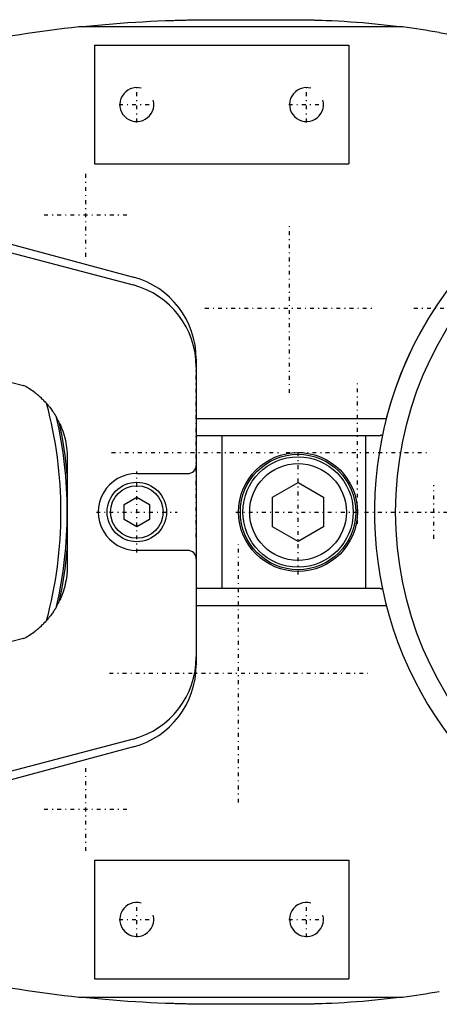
# Model space of a CAD drawing. Extents: x -344 to 171, y -70 to 70.
# Tile 2 of 4: x -256 to -206, y -58 to 58. Entities that reach past the tile are written whole.
import ezdxf

# ---------------------------------------------------------------- set-up
doc = ezdxf.new("R2010")
doc.units = 0
doc.linetypes.add('CENTER', pattern=[1.5, 0.45, -0.5, 0.05, -0.5])
for name, color, linetype in [('AM_0', 7, 'CONTINUOUS'), ('AM_10', 7, 'CONTINUOUS'), ('AM_7', 7, 'CENTER')]:
    doc.layers.add(name, color=color, linetype=linetype)

msp = doc.modelspace()

# ---------------------------------------------------------------- linework, layer by layer
at = {"layer": 'AM_0', "color": 7, "linetype": 'CONTINUOUS'}
for p, q in [((-210.69, 57.14), (-248.83, 57.14)), ((-232.83, 58), (-223.73, 58)), ((-206.35, 56.48), (-139.87, 44.73)), ((-247, 55), (-247, 41)), ((-247, 55), (-217, 55)), ((-217, 55), (-217, 41)), ((-247, 41), (-217, 41)), ((-289.22, 40.23), (-242.41, 27.68)), ((-289.65, 39.22), (-242.45, 26.75)), ((-276.46, 20.17), (-255.34, 14.91)), ((-235, 18.02), (-235, -18.02)), ((-235, 11), (-212.6, 11)), ((-235, 9), (-213.7, 9)), ((-232, 9), (-232, -9)), ((-215, -9), (-215, 9)), ((-250.19, 6.34), (-250.19, -6.34)), ((-241.99, 4.54), (-236, 4.53)), ((-226, 1.73), (-223, 3.46)), ((-223, 3.46), (-220, 1.73)), ((-243.5, 0.87), (-242, 1.73)), ((-242, 1.73), (-240.5, 0.87)), ((-226, -1.73), (-226, 1.73)), ((-220, 1.73), (-220, -1.73)), ((-243.5, -0.87), (-243.5, 0.87)), ((-240.5, 0.87), (-240.5, -0.87)), ((-242, -1.73), (-243.5, -0.87)), ((-240.5, -0.87), (-242, -1.73)), ((-223, -3.46), (-226, -1.73)), ((-220, -1.73), (-223, -3.46)), ((-236, -4.53), (-241.99, -4.54)), ((-213.7, -9), (-235, -9)), ((-235, -11), (-212.6, -11)), ((-255.34, -14.91), (-276.46, -20.17)), ((-242.45, -26.75), (-289.65, -39.22)), ((-242.41, -27.68), (-289.22, -40.23)), ((-247, -41), (-247, -55)), ((-247, -41), (-217, -41)), ((-217, -41), (-217, -55)), ((-247, -55), (-217, -55)), ((-248.83, -57.14), (-210.69, -57.14)), ((-223.73, -58), (-232.83, -58))]:
    msp.add_line(p, q, dxfattribs=at)
for points in [[(-248.83, 57.14, 0), (-246.17, 57.41, 0), (-243.06, 57.65, 0), (-242.17, 57.71, 0), (-241.28, 57.76, 0), (-240.84, 57.79, 0), (-240.39, 57.81, 0), (-239.51, 57.85, 0), (-238.62, 57.89, 0), (-238.1, 57.91, 0), (-237.95, 57.91, 0), (-237.8, 57.92, 0), (-237.73, 57.92, 0), (-237.65, 57.92, 0), (-237.5, 57.93, 0), (-237.36, 57.93, 0), (-237.21, 57.94, 0), (-237.06, 57.94, 0), (-236.91, 57.94, 0), (-236.84, 57.95, 0), (-236.76, 57.95, 0), (-236.61, 57.95, 0), (-236.47, 57.96, 0), (-236.32, 57.96, 0), (-236.17, 57.96, 0), (-236.02, 57.97, 0), (-235.95, 57.97, 0), (-235.87, 57.97, 0), (-235.72, 57.97, 0), (-235.58, 57.97, 0), (-235.5, 57.98, 0), (-235.43, 57.98, 0), (-235.28, 57.98, 0), (-235.13, 57.98, 0), (-235.06, 57.98, 0), (-234.98, 57.98, 0), (-234.83, 57.99, 0), (-234.68, 57.99, 0), (-234.54, 57.99, 0), (-234.39, 57.99, 0), (-234.24, 57.99, 0), (-234.17, 57.99, 0), (-234.09, 57.99, 0), (-233.94, 58, 0), (-233.79, 58, 0), (-233.65, 58, 0), (-233.5, 58, 0), (-233.35, 58, 0), (-233.28, 58, 0), (-233.2, 58, 0), (-233.05, 58, 0), (-232.9, 58, 0), (-232.83, 58, 0)], [(-223.73, 58, 0), (-223.67, 58, 0), (-223.55, 58, 0), (-223.43, 58, 0), (-223.37, 58, 0), (-223.31, 58, 0), (-223.19, 58, 0), (-223.06, 58, 0), (-222.94, 58, 0), (-222.82, 58, 0), (-222.7, 57.99, 0), (-222.64, 57.99, 0), (-222.58, 57.99, 0), (-222.46, 57.99, 0), (-222.34, 57.99, 0), (-222.22, 57.99, 0), (-222.1, 57.99, 0), (-221.97, 57.98, 0), (-221.91, 57.98, 0), (-221.85, 57.98, 0), (-221.73, 57.98, 0), (-221.61, 57.98, 0), (-221.55, 57.98, 0), (-221.49, 57.97, 0), (-221.37, 57.97, 0), (-221.25, 57.97, 0), (-221.19, 57.97, 0), (-221.13, 57.97, 0), (-221.01, 57.96, 0), (-220.88, 57.96, 0), (-220.76, 57.96, 0), (-220.64, 57.95, 0), (-220.52, 57.95, 0), (-220.46, 57.95, 0), (-220.4, 57.94, 0), (-220.28, 57.94, 0), (-220.16, 57.94, 0), (-219.73, 57.92, 0), (-219.01, 57.89, 0), (-218.28, 57.85, 0), (-217.56, 57.81, 0), (-217.2, 57.79, 0), (-216.83, 57.76, 0), (-216.11, 57.71, 0), (-215.38, 57.65, 0), (-212.85, 57.41, 0), (-210.69, 57.14, 0)], [(-252.63, 12.78, 0), (-252.7, 12.85, 0), (-252.83, 12.99, 0), (-252.97, 13.14, 0), (-253.04, 13.21, 0), (-253.11, 13.27, 0), (-253.25, 13.41, 0), (-253.39, 13.54, 0), (-253.54, 13.67, 0), (-253.69, 13.8, 0), (-253.83, 13.92, 0), (-253.91, 13.98, 0), (-253.99, 14.04, 0), (-254.14, 14.15, 0), (-254.3, 14.26, 0), (-254.45, 14.37, 0), (-254.61, 14.48, 0), (-254.77, 14.58, 0), (-254.85, 14.63, 0), (-254.93, 14.68, 0), (-255.09, 14.77, 0), (-255.26, 14.86, 0), (-255.34, 14.91, 0)], [(-252.63, 12.78, 0), (-252.58, 12.72, 0), (-252.47, 12.59, 0), (-252.37, 12.47, 0), (-252.32, 12.41, 0), (-252.27, 12.35, 0), (-252.18, 12.23, 0), (-252.1, 12.11, 0), (-252.01, 12, 0), (-251.94, 11.89, 0), (-251.87, 11.79, 0), (-251.83, 11.74, 0), (-251.8, 11.69, 0), (-251.74, 11.6, 0), (-251.69, 11.52, 0), (-251.64, 11.44, 0), (-251.61, 11.39, 0), (-251.6, 11.38, 0), (-251.6, 11.37, 0), (-251.59, 11.36, 0), (-251.59, 11.36, 0), (-251.58, 11.35, 0), (-251.58, 11.34, 0), (-251.57, 11.33, 0), (-251.56, 11.31, 0), (-251.56, 11.3, 0), (-251.55, 11.3, 0), (-251.55, 11.29, 0), (-251.55, 11.29, 0), (-251.54, 11.28, 0), (-251.54, 11.27, 0), (-251.54, 11.27, 0), (-251.53, 11.26, 0), (-251.52, 11.25, 0), (-251.52, 11.24, 0), (-251.52, 11.24, 0), (-251.51, 11.23, 0), (-251.51, 11.22, 0), (-251.5, 11.21, 0), (-251.5, 11.21, 0), (-251.5, 11.2, 0), (-251.49, 11.2, 0), (-251.49, 11.19, 0), (-251.49, 11.18, 0), (-251.48, 11.18, 0), (-251.48, 11.17, 0), (-251.48, 11.17, 0), (-251.47, 11.16, 0), (-251.47, 11.16, 0), (-251.47, 11.16, 0), (-251.47, 11.15, 0), (-251.47, 11.15, 0), (-251.47, 11.15, 0)], [(-251.1, 10.44, 0), (-251.16, 10.57, 0), (-251.29, 10.82, 0), (-251.41, 11.04, 0), (-251.47, 11.15, 0)], [(-251.1, 10.44, 0), (-251.1, 10.44, 0), (-251.1, 10.43, 0), (-251.1, 10.43, 0), (-251.1, 10.43, 0), (-251.1, 10.43, 0), (-251.1, 10.43, 0), (-251.1, 10.43, 0), (-251.1, 10.43, 0), (-251.09, 10.43, 0), (-251.09, 10.43, 0), (-251.09, 10.43, 0), (-251.09, 10.42, 0), (-251.09, 10.42, 0), (-251.09, 10.42, 0), (-251.09, 10.42, 0), (-251.09, 10.42, 0), (-251.09, 10.42, 0), (-251.09, 10.42, 0), (-251.09, 10.41, 0), (-251.09, 10.41, 0), (-251.09, 10.41, 0), (-251.09, 10.41, 0), (-251.08, 10.4, 0), (-251.08, 10.39, 0), (-251.07, 10.38, 0), (-251.07, 10.37, 0), (-251.06, 10.35, 0), (-251.05, 10.34, 0), (-251.05, 10.33, 0), (-251.05, 10.32, 0), (-251.04, 10.3, 0), (-251.03, 10.29, 0), (-251.02, 10.27, 0), (-251.01, 10.25, 0), (-251.01, 10.23, 0), (-251, 10.22, 0), (-251, 10.21, 0), (-250.99, 10.19, 0), (-250.98, 10.17, 0), (-250.97, 10.16, 0), (-250.97, 10.15, 0), (-250.96, 10.12, 0), (-250.95, 10.1, 0), (-250.94, 10.09, 0), (-250.94, 10.08, 0), (-250.93, 10.05, 0), (-250.92, 10.02, 0), (-250.91, 10, 0), (-250.9, 9.97, 0), (-250.88, 9.94, 0), (-250.88, 9.92, 0), (-250.87, 9.91, 0), (-250.86, 9.88, 0), (-250.85, 9.85, 0), (-250.8, 9.73, 0), (-250.72, 9.51, 0), (-250.64, 9.27, 0), (-250.56, 9, 0), (-250.53, 8.86, 0), (-250.49, 8.73, 0), (-250.42, 8.45, 0), (-250.37, 8.17, 0), (-250.32, 7.89, 0), (-250.28, 7.61, 0), (-250.24, 7.33, 0), (-250.23, 7.19, 0), (-250.22, 7.05, 0), (-250.2, 6.76, 0), (-250.19, 6.48, 0), (-250.19, 6.34, 0)], [(-213.7, 9, 0), (-213.67, 9, 0), (-213.62, 9, 0), (-213.57, 9, 0), (-213.55, 9.01, 0), (-213.52, 9.01, 0), (-213.47, 9.01, 0), (-213.43, 9.02, 0), (-213.38, 9.02, 0), (-213.34, 9.03, 0), (-213.3, 9.04, 0), (-213.29, 9.04, 0), (-213.27, 9.05, 0), (-213.23, 9.06, 0), (-213.2, 9.06, 0), (-213.17, 9.07, 0), (-213.14, 9.08, 0), (-213.12, 9.09, 0), (-213.1, 9.09, 0), (-213.09, 9.09, 0), (-213.07, 9.1, 0), (-213.05, 9.11, 0), (-213.05, 9.11, 0)], [(-250.19, -6.34, 0), (-250.19, -6.47, 0), (-250.2, -6.73, 0), (-250.21, -6.99, 0), (-250.22, -7.12, 0), (-250.23, -7.24, 0), (-250.26, -7.5, 0), (-250.3, -7.76, 0), (-250.34, -8.02, 0), (-250.39, -8.27, 0), (-250.44, -8.53, 0), (-250.47, -8.65, 0), (-250.5, -8.78, 0), (-250.57, -9.03, 0), (-250.65, -9.27, 0), (-250.72, -9.51, 0), (-250.8, -9.72, 0), (-250.84, -9.83, 0), (-250.85, -9.86, 0), (-250.87, -9.89, 0), (-250.87, -9.91, 0), (-250.88, -9.92, 0), (-250.89, -9.95, 0), (-250.9, -9.98, 0), (-250.9, -9.99, 0), (-250.91, -10, 0), (-250.92, -10.03, 0), (-250.93, -10.06, 0), (-250.94, -10.07, 0), (-250.94, -10.08, 0), (-250.95, -10.11, 0), (-250.96, -10.13, 0), (-250.98, -10.16, 0), (-250.99, -10.19, 0), (-251, -10.22, 0), (-251.01, -10.23, 0), (-251.01, -10.25, 0), (-251.03, -10.28, 0), (-251.04, -10.3, 0), (-251.05, -10.33, 0), (-251.06, -10.35, 0), (-251.06, -10.35, 0), (-251.06, -10.35, 0), (-251.06, -10.36, 0), (-251.06, -10.36, 0), (-251.06, -10.36, 0), (-251.07, -10.37, 0), (-251.07, -10.37, 0), (-251.07, -10.37, 0), (-251.07, -10.38, 0), (-251.07, -10.38, 0), (-251.07, -10.38, 0), (-251.07, -10.38, 0), (-251.08, -10.39, 0), (-251.08, -10.39, 0), (-251.08, -10.39, 0), (-251.08, -10.39, 0), (-251.08, -10.4, 0), (-251.08, -10.4, 0), (-251.08, -10.4, 0), (-251.08, -10.4, 0), (-251.09, -10.41, 0), (-251.09, -10.41, 0), (-251.09, -10.41, 0), (-251.09, -10.42, 0), (-251.09, -10.42, 0), (-251.09, -10.42, 0), (-251.09, -10.42, 0), (-251.09, -10.42, 0), (-251.09, -10.43, 0), (-251.09, -10.43, 0), (-251.1, -10.43, 0), (-251.1, -10.43, 0), (-251.1, -10.43, 0), (-251.1, -10.43, 0), (-251.1, -10.44, 0), (-251.1, -10.44, 0)], [(-213.05, -9.11, 0), (-213.05, -9.11, 0), (-213.07, -9.1, 0), (-213.09, -9.09, 0), (-213.1, -9.09, 0), (-213.12, -9.09, 0), (-213.14, -9.08, 0), (-213.17, -9.07, 0), (-213.2, -9.06, 0), (-213.23, -9.06, 0), (-213.27, -9.05, 0), (-213.29, -9.04, 0), (-213.3, -9.04, 0), (-213.34, -9.03, 0), (-213.38, -9.03, 0), (-213.43, -9.02, 0), (-213.47, -9.01, 0), (-213.52, -9.01, 0), (-213.55, -9.01, 0), (-213.57, -9, 0), (-213.62, -9, 0), (-213.67, -9, 0), (-213.7, -9, 0)], [(-251.47, -11.15, 0), (-251.41, -11.04, 0), (-251.29, -10.82, 0), (-251.16, -10.57, 0), (-251.1, -10.44, 0)], [(-251.47, -11.15, 0), (-251.47, -11.15, 0), (-251.47, -11.15, 0), (-251.47, -11.16, 0), (-251.47, -11.16, 0), (-251.47, -11.16, 0), (-251.48, -11.17, 0), (-251.48, -11.17, 0), (-251.48, -11.18, 0), (-251.49, -11.19, 0), (-251.49, -11.19, 0), (-251.49, -11.2, 0), (-251.5, -11.2, 0), (-251.5, -11.21, 0), (-251.51, -11.22, 0), (-251.51, -11.23, 0), (-251.52, -11.23, 0), (-251.52, -11.24, 0), (-251.52, -11.25, 0), (-251.53, -11.25, 0), (-251.53, -11.26, 0), (-251.54, -11.27, 0), (-251.54, -11.28, 0), (-251.54, -11.28, 0), (-251.55, -11.29, 0), (-251.56, -11.3, 0), (-251.56, -11.31, 0), (-251.56, -11.31, 0), (-251.57, -11.32, 0), (-251.57, -11.33, 0), (-251.58, -11.34, 0), (-251.59, -11.35, 0), (-251.59, -11.36, 0), (-251.6, -11.37, 0), (-251.6, -11.38, 0), (-251.61, -11.39, 0), (-251.61, -11.4, 0), (-251.64, -11.44, 0), (-251.69, -11.52, 0), (-251.75, -11.61, 0), (-251.8, -11.7, 0), (-251.84, -11.74, 0), (-251.87, -11.79, 0), (-251.94, -11.9, 0), (-252.02, -12, 0), (-252.1, -12.12, 0), (-252.18, -12.23, 0), (-252.28, -12.35, 0), (-252.32, -12.41, 0), (-252.37, -12.47, 0), (-252.47, -12.59, 0), (-252.58, -12.72, 0), (-252.63, -12.78, 0)], [(-255.34, -14.91, 0), (-255.26, -14.86, 0), (-255.09, -14.77, 0), (-254.93, -14.68, 0), (-254.85, -14.63, 0), (-254.77, -14.58, 0), (-254.61, -14.48, 0), (-254.45, -14.37, 0), (-254.3, -14.26, 0), (-254.14, -14.15, 0), (-253.99, -14.04, 0), (-253.91, -13.98, 0), (-253.83, -13.92, 0), (-253.69, -13.8, 0), (-253.54, -13.67, 0), (-253.39, -13.54, 0), (-253.25, -13.41, 0), (-253.11, -13.27, 0), (-253.04, -13.21, 0), (-252.97, -13.14, 0), (-252.83, -12.99, 0), (-252.7, -12.85, 0), (-252.63, -12.78, 0)], [(-232.83, -58, 0), (-232.9, -58, 0), (-233.05, -58, 0), (-233.2, -58, 0), (-233.28, -58, 0), (-233.35, -58, 0), (-233.5, -58, 0), (-233.65, -58, 0), (-233.79, -58, 0), (-233.94, -58, 0), (-234.09, -57.99, 0), (-234.17, -57.99, 0), (-234.24, -57.99, 0), (-234.39, -57.99, 0), (-234.54, -57.99, 0), (-234.68, -57.99, 0), (-234.83, -57.99, 0), (-234.98, -57.98, 0), (-235.06, -57.98, 0), (-235.13, -57.98, 0), (-235.28, -57.98, 0), (-235.43, -57.98, 0), (-235.5, -57.98, 0), (-235.58, -57.97, 0), (-235.72, -57.97, 0), (-235.87, -57.97, 0), (-235.95, -57.97, 0), (-236.02, -57.97, 0), (-236.17, -57.96, 0), (-236.32, -57.96, 0), (-236.47, -57.96, 0), (-236.61, -57.95, 0), (-236.76, -57.95, 0), (-236.84, -57.95, 0), (-236.91, -57.94, 0), (-237.06, -57.94, 0), (-237.21, -57.94, 0), (-237.36, -57.93, 0), (-237.5, -57.93, 0), (-237.65, -57.92, 0), (-237.73, -57.92, 0), (-237.8, -57.92, 0), (-237.95, -57.91, 0), (-238.1, -57.91, 0), (-238.62, -57.89, 0), (-239.51, -57.85, 0), (-240.39, -57.81, 0), (-240.84, -57.79, 0), (-241.28, -57.76, 0), (-242.17, -57.71, 0), (-243.06, -57.65, 0), (-243.95, -57.59, 0), (-244.84, -57.52, 0), (-245.72, -57.44, 0), (-246.17, -57.41, 0), (-246.61, -57.37, 0), (-247.5, -57.28, 0), (-248.38, -57.19, 0), (-248.83, -57.14, 0)], [(-210.69, -57.14, 0), (-212.85, -57.41, 0), (-215.38, -57.65, 0), (-216.11, -57.71, 0), (-216.83, -57.76, 0), (-217.2, -57.79, 0), (-217.56, -57.81, 0), (-218.28, -57.85, 0), (-219.01, -57.89, 0), (-219.73, -57.92, 0), (-220.16, -57.94, 0), (-220.28, -57.94, 0), (-220.4, -57.94, 0), (-220.46, -57.95, 0), (-220.52, -57.95, 0), (-220.64, -57.95, 0), (-220.76, -57.96, 0), (-220.88, -57.96, 0), (-221.01, -57.96, 0), (-221.13, -57.97, 0), (-221.19, -57.97, 0), (-221.25, -57.97, 0), (-221.37, -57.97, 0), (-221.49, -57.97, 0), (-221.55, -57.98, 0), (-221.61, -57.98, 0), (-221.73, -57.98, 0), (-221.85, -57.98, 0), (-221.91, -57.98, 0), (-221.97, -57.98, 0), (-222.1, -57.99, 0), (-222.22, -57.99, 0), (-222.34, -57.99, 0), (-222.46, -57.99, 0), (-222.58, -57.99, 0), (-222.64, -57.99, 0), (-222.7, -57.99, 0), (-222.82, -58, 0), (-222.94, -58, 0), (-223.06, -58, 0), (-223.19, -58, 0), (-223.31, -58, 0), (-223.37, -58, 0), (-223.43, -58, 0), (-223.55, -58, 0), (-223.67, -58, 0), (-223.73, -58, 0)]]:
    msp.add_polyline3d(points, dxfattribs=at)
for centre, radius in [((-170, 0), 41.5), ((-223, 0), 7), ((-223, 0), 6.8), ((-223, 0), 6.5), ((-223, 0), 5.7), ((-242, 0), 3.5), ((-242, 0), 3.1)]:
    msp.add_circle(centre, radius, dxfattribs=at)
for centre, radius, start, end in [((-232.83, -92), 150, 96.1215, 106.8188), ((-223.73, -41.86), 99.86, 79.9766, 82.4957), ((-170, 0), 44, 62.4047, 263.0263), ((-170, 0), 44, 90, 165.5225), ((-245, 17.08), 10, 0, 75.2096), ((-245, 18.02), 10, 0, 74.9953), ((-300, 0), 49.06, 344.9033, 15.0967), ((-300, 0), 49.8, 347.0647, 12.9353), ((-300, 0), 50, 5.0672, 12.0471), ((-236, 5.53), 1, 269.9044, 0), ((-242, 0), 4.54, 89.9044, 270.0956), ((-300, 0), 50, 347.9529, 354.9328), ((-236, -5.53), 1, 0, 90.0956), ((-245, -17.08), 10, 284.7904, 0), ((-245, -18.02), 10, 285.0047, 0), ((-232.83, 92), 150, 253.1812, 263.8785), ((-223.73, 41.86), 99.86, 277.5043, 280.0234)]:
    msp.add_arc(centre, radius, start, end, dxfattribs=at)
at = {"layer": 'AM_10', "color": 7, "linetype": 'CONTINUOUS'}
for centre in [(-242, 48), (-222, 48), (-242, -48), (-222, -48)]:
    msp.add_arc(centre, 2, 75, 15, dxfattribs=at)
at = {"layer": 'AM_7', "color": 4, "linetype": 'CENTER'}
for p, q in [((-242, 45.9), (-242, 50.1)), ((-222, 45.9), (-222, 50.1)), ((-244.1, 48), (-239.9, 48)), ((-224.1, 48), (-219.9, 48)), ((-248, 30.08), (-248, 39.92)), ((-252.92, 35), (-243.08, 35)), ((-224, 14.03), (-224, 33.98)), ((-233.97, 24), (-214.03, 24)), ((-209.35, 24), (-194.65, 24)), ((-235, -2.98), (-235, 16.98)), ((-216, -1.4), (-216, 15.4)), ((-244.97, 7), (-225.03, 7)), ((-224.4, 7), (-207.6, 7)), ((-223, -7.35), (-223, 7.35)), ((-242, -4.77), (-242, 4.77)), ((-207, -3.15), (-207, 3.15)), ((-246.77, 0), (-237.23, 0)), ((-215.15, 0), (-124.85, 0)), ((-230.35, 0), (-215.65, 0)), ((-213.57, 0), (-126.42, 0)), ((-230, -34.23), (-230, -3.77)), ((-245.22, -19), (-214.78, -19)), ((-248, -39.92), (-248, -30.08)), ((-252.92, -35), (-243.08, -35)), ((-242, -50.1), (-242, -45.9)), ((-222, -50.1), (-222, -45.9)), ((-244.1, -48), (-239.9, -48)), ((-224.1, -48), (-219.9, -48))]:
    msp.add_line(p, q, dxfattribs=at)

doc.saveas('drawing.dxf')
